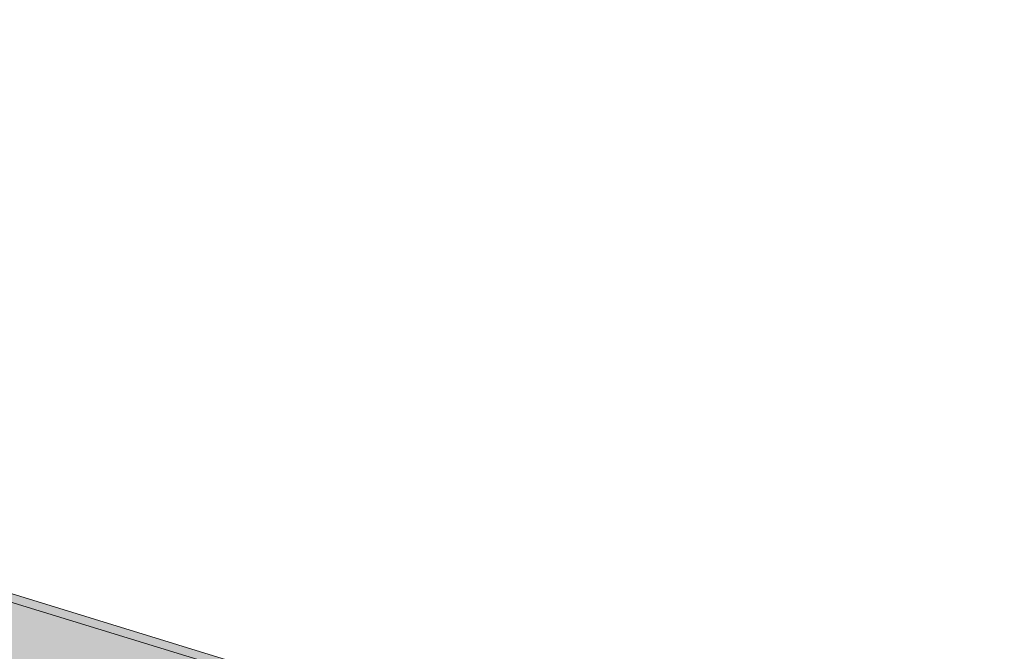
# Model space of a CAD drawing. Header units: millimetres. Extents: x -2220 to 52371, y -4077 to 6953.
# Tile 181 of 256: x 16705 to 17683, y 1422 to 2050. Entities that reach past the tile are written whole.
import ezdxf

# ---------------------------------------------------------------- set-up
doc = ezdxf.new("R2010")
doc.units = ezdxf.units.MM
doc.header["$MEASUREMENT"] = 0
doc.layers.add('12_FAÇ_Façana', color=7, linetype='Continuous')
doc.layers.add('12_FAÇ_Façana_Pluma_Nº__102', color=7, linetype='Continuous', lineweight=5, true_color=0xcccccc)
doc.layers.add('12_FAÇ_Façana_Pluma_Nº__176', color=7, linetype='Continuous', lineweight=15, true_color=0x93a0c6)
doc.layers.add('12_FAÇ_Façana_Pluma_Nº__7', color=7, linetype='Continuous', lineweight=5)

# ---------------------------------------------------------------- blocks, each defined once
blk = doc.blocks.new('Elem Sección_35_1')
at = {"layer": '12_FAÇ_Façana_Pluma_Nº__102', "linetype": 'Continuous', "lineweight": 0, "true_color": 0xe5e5e5}
blk.add_hatch(color=254, dxfattribs=at).paths.add_polyline_path([(14824.05, 2045.05), (14788.31, 1977.62), (14798.16, 1974.6), (16646.38, 1407.41), (16766.44, 1370.56), (19098.86, 654.77), (19167.75, 633.63), (19203.48, 701.05), (19134.59, 722.19), (14833.89, 2042.03)])
at = {"layer": '12_FAÇ_Façana_Pluma_Nº__176', "linetype": 'Continuous', "lineweight": 0, "true_color": 0x495063}
blk.add_hatch(color=251, dxfattribs=at).paths.add_polyline_path([(14837.86, 2049.52), (14833.89, 2042.03), (19134.59, 722.19), (19138.56, 729.68)])
at = {"layer": '12_FAÇ_Façana_Pluma_Nº__7', "color": 7, "linetype": 'Continuous', "lineweight": 5}
blk.add_line((14837.86, 2049.52), (19128.72, 732.71), dxfattribs=at)
at = {"layer": '12_FAÇ_Façana_Pluma_Nº__7', "color": 7, "linetype": 'Continuous', "lineweight": 5, "flags": 128}
blk.add_lwpolyline([(14824.05, 2045.05), (14833.89, 2042.03), (19134.59, 722.19)], dxfattribs=at)

msp = doc.modelspace()

# ---------------------------------------------------------------- block references
at = {"layer": '12_FAÇ_Façana', "lineweight": 0}
msp.add_blockref('Elem Sección_35_1', (0, 0), dxfattribs=at)

doc.saveas('drawing.dxf')
